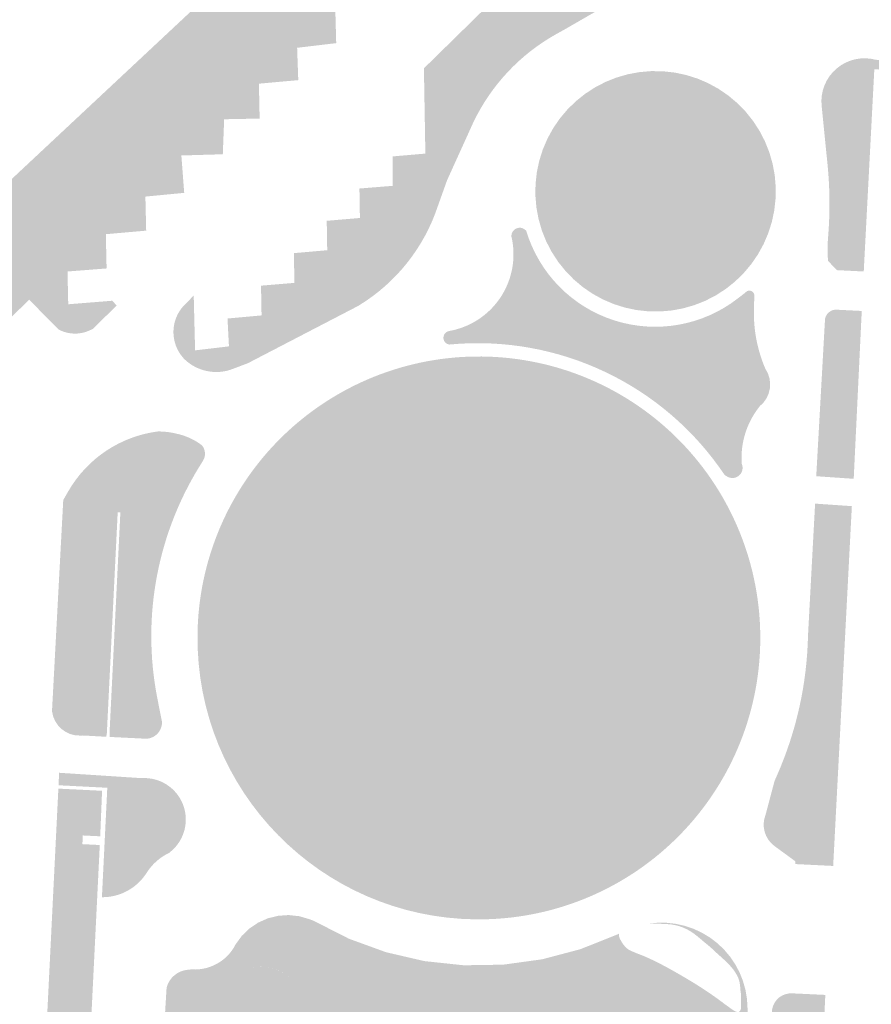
# Model space of a CAD drawing. Header units: millimetres. Extents: x 32690613 to 32694392, y 5343730 to 5344753.
# Tile 22 of 170: x 32692296 to 32692360, y 5344292 to 5344365. Entities that reach past the tile are written whole.
import ezdxf

# ---------------------------------------------------------------- set-up
doc = ezdxf.new("R2010")
doc.units = ezdxf.units.MM
doc.header["$LTSCALE"] = 0.01
for name, color, linetype, lineweight, true_color in [('Veg-Gehoelzfl_H_gr3m', 7, 'Continuous', 5, 0xb5ff6b), ('Veg-Gehoelzfl_H_kl3m', 7, 'Continuous', 5, 0xaae4ad), ('Veg-Hecke', 7, 'Continuous', 5, 0x9dd100), ('Veg-Rasen', 7, 'Continuous', 5, 0xb9f3a0), ('Veg-Stauden_Bodendecker', 7, 'Continuous', 5, 0xa8ffbe), ('Veg-Wiese', 7, 'Continuous', 5, 0xd4ffa8)]:
    doc.layers.add(name, color=color, linetype=linetype, lineweight=lineweight, true_color=true_color)

msp = doc.modelspace()

# ---------------------------------------------------------------- hatches: boundary and pattern name
at = {"layer": 'Veg-Gehoelzfl_H_gr3m', "transparency": 33554687}
h = msp.add_hatch(color=256, dxfattribs=at)
edge = h.paths.add_edge_path()
edge.add_line((32692328.053, 5344374.559), (32692334.873, 5344375.352))
edge.add_line((32692334.873, 5344375.352), (32692335.577, 5344377.744))
edge.add_line((32692335.577, 5344377.744), (32692335.392, 5344381.345))
edge.add_line((32692335.392, 5344381.345), (32692333.655, 5344382.807))
edge.add_line((32692333.655, 5344382.807), (32692331.332, 5344380.638))
edge.add_line((32692331.332, 5344380.638), (32692326.616, 5344376.019))
edge.add_line((32692326.616, 5344376.019), (32692325.892, 5344376.755))
edge.add_line((32692325.892, 5344376.755), (32692297.438, 5344348.849))
edge.add_line((32692297.438, 5344348.849), (32692264.378, 5344316.269))
edge.add_line((32692264.378, 5344316.269), (32692263.643, 5344313.461))
edge.add_arc((32692268.366, 5344313.238), 4.728, 177.29045, 248.37479)
edge.add_line((32692266.623, 5344308.843), (32692268.139, 5344308.242))
edge.add_line((32692268.139, 5344308.242), (32692268.282, 5344310.491))
edge.add_line((32692268.282, 5344310.491), (32692267.929, 5344310.638))
edge.add_arc((32692269.034, 5344313.301), 2.884, 139.96868, 247.4605, ccw=False)
edge.add_line((32692266.826, 5344315.156), (32692268.817, 5344317.116))
edge.add_line((32692268.817, 5344317.116), (32692278.354, 5344326.503))
edge.add_line((32692278.354, 5344326.503), (32692296.727, 5344344.589))
edge.add_line((32692296.727, 5344344.589), (32692298.941, 5344342.357))
edge.add_arc((32692300.154, 5344344.652), 2.596, 242.14744, 296.68727)
edge.add_line((32692301.32, 5344342.332), (32692301.485, 5344342.415))
edge.add_line((32692301.485, 5344342.415), (32692303.263, 5344344.154))
edge.add_line((32692303.263, 5344344.154), (32692302.934, 5344344.511))
edge.add_line((32692302.934, 5344344.511), (32692299.647, 5344344.247))
edge.add_line((32692299.647, 5344344.247), (32692299.593, 5344346.694))
edge.add_line((32692299.593, 5344346.694), (32692302.51, 5344346.92))
edge.add_line((32692302.51, 5344346.92), (32692302.452, 5344349.477))
edge.add_line((32692302.452, 5344349.477), (32692305.464, 5344349.742))
edge.add_line((32692305.464, 5344349.742), (32692305.404, 5344352.283))
edge.add_line((32692305.404, 5344352.283), (32692308.301, 5344352.56))
edge.add_line((32692308.301, 5344352.56), (32692308.089, 5344355.35))
edge.add_line((32692308.089, 5344355.35), (32692311.182, 5344355.441))
edge.add_line((32692311.182, 5344355.441), (32692311.282, 5344358.053))
edge.add_line((32692311.282, 5344358.053), (32692313.931, 5344358.104))
edge.add_line((32692313.931, 5344358.104), (32692313.876, 5344360.707))
edge.add_line((32692313.876, 5344360.707), (32692316.814, 5344360.972))
edge.add_line((32692316.814, 5344360.972), (32692316.728, 5344363.385))
edge.add_line((32692316.728, 5344363.385), (32692319.645, 5344363.732))
edge.add_line((32692319.645, 5344363.732), (32692319.578, 5344366.193))
edge.add_line((32692319.578, 5344366.193), (32692322.464, 5344366.538))
edge.add_line((32692322.464, 5344366.538), (32692322.471, 5344368.989))
edge.add_line((32692322.471, 5344368.989), (32692325.294, 5344369.327))
edge.add_line((32692325.294, 5344369.327), (32692325.194, 5344371.849))
edge.add_line((32692325.194, 5344371.849), (32692328.129, 5344372.149))
edge.add_line((32692328.129, 5344372.149), (32692328.053, 5344374.559))
at = {"layer": 'Veg-Gehoelzfl_H_kl3m', "transparency": 33554687}
h = msp.add_hatch(color=256, dxfattribs=at)
edge = h.paths.add_edge_path()
edge.add_line((32692309.011, 5344344.895), (32692309.114, 5344340.808))
edge.add_line((32692309.114, 5344340.808), (32692311.641, 5344341.107))
edge.add_line((32692311.641, 5344341.107), (32692311.532, 5344343.185))
edge.add_line((32692311.532, 5344343.185), (32692314.074, 5344343.417))
edge.add_line((32692314.074, 5344343.417), (32692314.033, 5344345.635))
edge.add_line((32692314.033, 5344345.635), (32692316.519, 5344345.844))
edge.add_line((32692316.519, 5344345.844), (32692316.494, 5344348.063))
edge.add_line((32692316.494, 5344348.063), (32692318.974, 5344348.281))
edge.add_line((32692318.974, 5344348.281), (32692318.938, 5344350.476))
edge.add_line((32692318.938, 5344350.476), (32692321.413, 5344350.686))
edge.add_line((32692321.413, 5344350.686), (32692321.378, 5344352.884))
edge.add_line((32692321.378, 5344352.884), (32692323.87, 5344353.086))
edge.add_line((32692323.87, 5344353.086), (32692323.846, 5344355.279))
edge.add_line((32692323.846, 5344355.279), (32692326.298, 5344355.49))
edge.add_line((32692326.298, 5344355.49), (32692326.19, 5344361.854))
edge.add_line((32692326.19, 5344361.854), (32692333.241, 5344368.767))
edge.add_line((32692333.241, 5344368.767), (32692334.804, 5344369.708))
edge.add_arc((32692337.575, 5344365.104), 5.373, 99.65671, 121.04121, ccw=False)
edge.add_arc((32692338.423, 5344358.878), 11.655, 85.10259, 98.63261, ccw=False)
edge.add_line((32692339.418, 5344370.491), (32692339.477, 5344370.486))
edge.add_line((32692339.477, 5344370.486), (32692340.226, 5344370.354))
edge.add_arc((32692339.873, 5344368.338), 2.047, 6.87904, 80.06555, ccw=False)
edge.add_arc((32692340.939, 5344368.512), 0.97, -49.91759, 4.20445, ccw=False)
edge.add_line((32692341.563, 5344367.77), (32692340.791, 5344367.12))
edge.add_line((32692340.791, 5344367.12), (32692336.784, 5344364.807))
edge.add_line((32692336.784, 5344364.807), (32692336.049, 5344364.397))
edge.add_arc((32692343.316, 5344351.393), 14.896, 119.1971, 154.5217)
edge.add_line((32692329.869, 5344357.801), (32692327.915, 5344353.495))
edge.add_line((32692327.915, 5344353.495), (32692327.222, 5344351.551))
edge.add_arc((32692314.175, 5344355.898), 13.752, 301.60314, 341.57014, ccw=False)
edge.add_line((32692321.381, 5344344.186), (32692321.267, 5344344.116))
edge.add_line((32692321.267, 5344344.116), (32692313.066, 5344339.857))
edge.add_line((32692313.066, 5344339.857), (32692311.917, 5344339.419))
edge.add_arc((32692310.694, 5344342.625), 3.432, 226.21145, 290.86948, ccw=False)
edge.add_line((32692308.319, 5344340.148), (32692308.251, 5344340.223))
edge.add_arc((32692310.403, 5344342.175), 2.906, 136.67976, 222.2193, ccw=False)
edge.add_line((32692308.289, 5344344.169), (32692309.011, 5344344.895))
at = {"layer": 'Veg-Hecke', "transparency": 33554687}
msp.add_hatch(color=256, dxfattribs=at).paths.add_polyline_path([(32692302.61, 5344309.053), (32692302.57, 5344308.171), (32692298.923, 5344308.358), (32692298.966, 5344309.29)])
at = {"layer": 'Veg-Rasen', "transparency": 33554687}
h = msp.add_hatch(color=256, dxfattribs=at)
edge = h.paths.add_edge_path()
edge.add_line((32692359.012, 5344346.693), (32692357, 5344346.795))
edge.add_line((32692357, 5344346.795), (32692356.337, 5344347.497))
edge.add_line((32692356.337, 5344347.497), (32692356.312, 5344348.677))
edge.add_line((32692356.312, 5344348.677), (32692356.378, 5344349.615))
edge.add_arc((32692326.454, 5344351.741), 30, 355.93508, 365.75277)
edge.add_line((32692356.303, 5344354.748), (32692355.904, 5344358.708))
edge.add_line((32692355.904, 5344358.708), (32692355.868, 5344359.066))
edge.add_arc((32692359.069, 5344359.386), 3.217, 74.72419, 185.70814, ccw=False)
edge.add_line((32692359.916, 5344362.489), (32692362.706, 5344362.333))
edge.add_line((32692362.706, 5344362.333), (32692362.666, 5344361.623))
edge.add_line((32692362.666, 5344361.623), (32692359.801, 5344361.783))
edge.add_line((32692359.801, 5344361.783), (32692359.012, 5344346.693))
h = msp.add_hatch(color=256, dxfattribs=at)
edge = h.paths.add_edge_path()
edge.add_arc((32692343.449, 5344352.615), 10.046, 196.73502, 307.8174, ccw=False)
edge.add_line((32692333.828, 5344349.722), (32692333.781, 5344349.771))
edge.add_arc((32692333.338, 5344349.34), 0.618, 44.23288, 122.77068)
edge.add_arc((32692333.338, 5344349.34), 0.618, 122.77067, 201.30843)
edge.add_line((32692332.762, 5344349.115), (32692332.781, 5344349.01))
edge.add_arc((32692327.065, 5344347.974), 5.809, -80.23248, 10.27118, ccw=False)
edge.add_line((32692328.05, 5344342.249), (32692327.992, 5344342.23))
edge.add_arc((32692328.15, 5344341.746), 0.509, 108.05245, 184.49)
edge.add_arc((32692328.15, 5344341.746), 0.509, 184.49, 260.92755)
edge.add_line((32692328.07, 5344341.243), (32692328.136, 5344341.249))
edge.add_arc((32692330.195, 5344319.148), 22.197, 33.83451, 95.32201, ccw=False)
edge.add_line((32692348.633, 5344331.507), (32692348.815, 5344331.395))
edge.add_arc((32692349.212, 5344332.04), 0.757, 238.43272, 383.67841)
edge.add_arc((32692356.056, 5344332.773), 6.167, 142.84127, 183.99493, ccw=False)
edge.add_line((32692351.142, 5344336.498), (32692351.248, 5344336.638))
edge.add_arc((32692349.944, 5344338.266), 2.085, 308.70355, 393.42581)
edge.add_line((32692351.684, 5344339.414), (32692351.671, 5344339.434))
edge.add_arc((32692361.376, 5344343.606), 10.563, 178.18602, 203.26449, ccw=False)
edge.add_line((32692350.818, 5344343.941), (32692350.845, 5344344.818))
edge.add_arc((32692350.476, 5344344.89), 0.376, 348.99691, 496.09702)
edge.add_line((32692350.205, 5344345.151), (32692350.168, 5344345.113))
edge.add_line((32692350.168, 5344345.113), (32692349.609, 5344344.679))
h = msp.add_hatch(color=256, dxfattribs=at)
edge = h.paths.add_edge_path()
edge.add_line((32692358.263, 5344331.225), (32692355.467, 5344331.417))
edge.add_line((32692355.467, 5344331.417), (32692356.113, 5344342.975))
edge.add_line((32692356.113, 5344342.975), (32692356.113, 5344342.992))
edge.add_arc((32692356.955, 5344343.008), 0.842, 80.14888, 181.13368, ccw=False)
edge.add_line((32692357.099, 5344343.838), (32692358.863, 5344343.749))
edge.add_line((32692358.863, 5344343.749), (32692358.263, 5344331.225))
h = msp.add_hatch(color=256, dxfattribs=at)
edge = h.paths.add_edge_path()
edge.add_arc((32692330.292, 5344319.352), 21, 272.23749, 362.23749, ccw=False)
edge.add_arc((32692330.292, 5344319.352), 21, 182.23749, 272.23749, ccw=False)
edge.add_arc((32692330.292, 5344319.352), 21, 92.23749, 182.23749, ccw=False)
edge.add_arc((32692330.292, 5344319.352), 21, 2.23749, 92.23749, ccw=False)
h = msp.add_hatch(color=256, dxfattribs=at)
edge = h.paths.add_edge_path()
edge.add_line((32692302.48, 5344311.977), (32692302.528, 5344312.228))
edge.add_line((32692302.528, 5344312.228), (32692303.338, 5344328.723))
edge.add_line((32692303.338, 5344328.723), (32692303.538, 5344328.713))
edge.add_line((32692303.538, 5344328.713), (32692302.727, 5344312.218))
edge.add_line((32692302.727, 5344312.218), (32692302.73, 5344311.964))
edge.add_line((32692302.73, 5344311.964), (32692305.172, 5344311.844))
edge.add_line((32692305.172, 5344311.844), (32692305.333, 5344311.832))
edge.add_arc((32692305.418, 5344313.055), 1.226, 266.02745, 361.34299)
edge.add_line((32692306.644, 5344313.084), (32692306.298, 5344314.838))
edge.add_arc((32692329.933, 5344319.49), 24.088, 147.16182, 191.13612, ccw=False)
edge.add_line((32692309.694, 5344332.553), (32692309.727, 5344332.611))
edge.add_arc((32692308.866, 5344333.092), 0.986, 330.83423, 400.28168)
edge.add_arc((32692306.75, 5344329.951), 4.743, 52.79411, 78.30115)
edge.add_line((32692307.712, 5344334.596), (32692307.673, 5344334.604))
edge.add_arc((32692306.36, 5344329.113), 5.645, 76.54933, 90.14733)
edge.add_line((32692306.346, 5344334.758), (32692306.333, 5344334.758))
edge.add_arc((32692307.501, 5344325.776), 9.058, 97.40653, 150.1938)
edge.add_line((32692299.641, 5344330.278), (32692299.275, 5344329.639))
edge.add_line((32692299.275, 5344329.639), (32692298.435, 5344313.886))
edge.add_arc((32692300.486, 5344314.128), 2.065, 186.73495, 272.34727)
edge.add_line((32692300.571, 5344312.065), (32692300.746, 5344312.072))
edge.add_line((32692300.746, 5344312.072), (32692302.48, 5344311.977))
h = msp.add_hatch(color=256, dxfattribs=at)
edge = h.paths.add_edge_path()
edge.add_line((32692355.382, 5344329.373), (32692354.853, 5344319.541))
edge.add_arc((32692327.551, 5344320.111), 27.308, 336.25281, 358.80491, ccw=False)
edge.add_line((32692352.547, 5344309.114), (32692352.357, 5344308.682))
edge.add_line((32692352.357, 5344308.682), (32692351.686, 5344306.157))
edge.add_arc((32692353.525, 5344305.419), 1.981, 158.12005, 233.82325)
edge.add_line((32692352.355, 5344303.82), (32692353.917, 5344302.678))
edge.add_line((32692353.917, 5344302.678), (32692353.908, 5344302.478))
edge.add_line((32692353.908, 5344302.478), (32692356.731, 5344302.339))
edge.add_line((32692356.731, 5344302.339), (32692358.124, 5344329.185))
edge.add_line((32692358.124, 5344329.185), (32692355.382, 5344329.373))
h = msp.add_hatch(color=256, dxfattribs=at)
edge = h.paths.add_edge_path()
edge.add_line((32692302.61, 5344309.053), (32692302.562, 5344308.178))
edge.add_line((32692302.562, 5344308.178), (32692302.161, 5344300.005))
edge.add_arc((32692302.195, 5344303.91), 3.905, 269.49568, 326.29957)
edge.add_line((32692305.444, 5344301.743), (32692305.5, 5344301.828))
edge.add_line((32692305.5, 5344301.828), (32692305.502, 5344301.831))
edge.add_arc((32692308.904, 5344299.675), 4.027, 115.48795, 147.63262, ccw=False)
edge.add_line((32692307.171, 5344303.31), (32692307.303, 5344303.42))
edge.add_arc((32692305.324, 5344305.8), 3.096, 309.75071, 453.83917)
edge.add_line((32692305.116, 5344308.889), (32692302.61, 5344309.053))
h = msp.add_hatch(color=256, dxfattribs=at)
h.paths.add_polyline_path([(32692316.092, 5344298.673), (32692315.305, 5344298.619), (32692314.539, 5344298.429), (32692313.818, 5344298.109), (32692313.164, 5344297.668), (32692312.597, 5344297.12), (32692312.133, 5344296.482), (32692312.127, 5344296.47), (32692312.02, 5344296.276), (32692311.901, 5344296.09), (32692311.771, 5344295.912), (32692311.629, 5344295.743), (32692311.476, 5344295.583), (32692311.313, 5344295.434), (32692311.141, 5344295.295), (32692310.96, 5344295.168), (32692310.722, 5344295.027), (32692310.474, 5344294.906), (32692310.217, 5344294.804), (32692309.952, 5344294.724), (32692309.682, 5344294.664), (32692309.408, 5344294.627), (32692309.132, 5344294.611), (32692308.856, 5344294.617), (32692308.844, 5344294.618), (32692308.565, 5344294.593), (32692308.294, 5344294.548), (32692308.033, 5344294.462), (32692307.789, 5344294.337), (32692307.566, 5344294.177), (32692307.37, 5344293.984), (32692307.206, 5344293.764), (32692307.077, 5344293.522), (32692306.987, 5344293.262), (32692306.75, 5344289.345), (32692306.657, 5344287.498), (32692309.509, 5344287.355), (32692309.616, 5344289.301), (32692326.16, 5344288.528), (32692326.183, 5344288.979), (32692344.258, 5344288.067), (32692344.236, 5344287.628), (32692349.464, 5344287.341), (32692349.442, 5344286.93), (32692350.136, 5344286.906), (32692350.343, 5344291.078), (32692350.339, 5344291.732), (32692350.298, 5344292.419), (32692350.184, 5344293.098), (32692349.997, 5344293.761), (32692349.741, 5344294.399), (32692349.418, 5344295.007), (32692349.031, 5344295.576), (32692348.586, 5344296.101), (32692348.087, 5344296.575), (32692347.54, 5344296.993), (32692346.951, 5344297.349), (32692346.328, 5344297.641), (32692345.677, 5344297.864), (32692345.005, 5344298.016), (32692344.322, 5344298.095), (32692343.634, 5344298.101), (32692342.949, 5344298.033), (32692342.964, 5344298.033), (32692342.98, 5344298.034), (32692342.997, 5344298.035), (32692343.013, 5344298.035), (32692343.031, 5344298.036), (32692343.049, 5344298.036), (32692343.068, 5344298.036), (32692343.087, 5344298.037), (32692343.104, 5344298.037), (32692343.121, 5344298.038), (32692343.139, 5344298.039), (32692343.156, 5344298.039), (32692343.174, 5344298.04), (32692343.191, 5344298.04), (32692343.208, 5344298.041), (32692343.226, 5344298.041), (32692343.245, 5344298.042), (32692343.264, 5344298.042), (32692343.283, 5344298.042), (32692343.302, 5344298.042), (32692343.321, 5344298.042), (32692343.34, 5344298.043), (32692343.359, 5344298.042), (32692343.378, 5344298.042), (32692343.397, 5344298.042), (32692343.416, 5344298.042), (32692343.435, 5344298.042), (32692343.454, 5344298.041), (32692343.473, 5344298.041), (32692343.492, 5344298.041), (32692343.511, 5344298.04), (32692343.53, 5344298.039), (32692343.549, 5344298.039), (32692343.568, 5344298.038), (32692343.587, 5344298.037), (32692343.606, 5344298.036), (32692343.625, 5344298.035), (32692343.644, 5344298.034), (32692343.663, 5344298.033), (32692343.682, 5344298.032), (32692343.698, 5344298.031), (32692343.715, 5344298.03), (32692343.731, 5344298.029), (32692343.748, 5344298.028), (32692343.764, 5344298.026), (32692343.781, 5344298.025), (32692343.797, 5344298.024), (32692343.813, 5344298.022), (32692343.878, 5344298.02), (32692343.945, 5344298.017), (32692344.014, 5344298.014), (32692344.084, 5344298.011), (32692344.156, 5344298.007), (32692344.231, 5344298.004), (32692344.307, 5344298), (32692344.385, 5344297.996), (32692344.681, 5344297.968), (32692344.972, 5344297.916), (32692345.256, 5344297.84), (32692345.534, 5344297.74), (32692345.806, 5344297.615), (32692346.071, 5344297.467), (32692346.33, 5344297.295), (32692346.584, 5344297.099), (32692346.65, 5344297.043), (32692346.717, 5344296.987), (32692346.784, 5344296.931), (32692346.852, 5344296.874), (32692346.919, 5344296.817), (32692346.986, 5344296.76), (32692347.054, 5344296.702), (32692347.121, 5344296.644), (32692347.127, 5344296.64), (32692347.132, 5344296.636), (32692347.138, 5344296.631), (32692347.143, 5344296.627), (32692347.149, 5344296.623), (32692347.155, 5344296.618), (32692347.16, 5344296.614), (32692347.166, 5344296.61), (32692347.183, 5344296.596), (32692347.2, 5344296.582), (32692347.218, 5344296.569), (32692347.235, 5344296.555), (32692347.252, 5344296.541), (32692347.27, 5344296.527), (32692347.287, 5344296.513), (32692347.304, 5344296.498), (32692347.322, 5344296.484), (32692347.339, 5344296.47), (32692347.356, 5344296.456), (32692347.374, 5344296.441), (32692347.391, 5344296.427), (32692347.408, 5344296.412), (32692347.426, 5344296.398), (32692347.443, 5344296.383), (32692347.46, 5344296.368), (32692347.477, 5344296.353), (32692347.495, 5344296.339), (32692347.512, 5344296.324), (32692347.529, 5344296.309), (32692347.546, 5344296.294), (32692347.563, 5344296.279), (32692347.581, 5344296.263), (32692347.598, 5344296.248), (32692347.615, 5344296.233), (32692347.632, 5344296.218), (32692347.649, 5344296.203), (32692347.666, 5344296.187), (32692347.683, 5344296.172), (32692347.699, 5344296.157), (32692347.716, 5344296.142), (32692347.733, 5344296.127), (32692347.749, 5344296.112), (32692347.766, 5344296.097), (32692347.782, 5344296.081), (32692347.799, 5344296.066), (32692347.815, 5344296.051), (32692347.831, 5344296.036), (32692347.847, 5344296.021), (32692347.864, 5344296.006), (32692347.88, 5344295.991), (32692347.896, 5344295.976), (32692347.912, 5344295.961), (32692347.927, 5344295.946), (32692347.943, 5344295.931), (32692347.959, 5344295.916), (32692347.975, 5344295.901), (32692347.98, 5344295.895), (32692347.986, 5344295.89), (32692347.992, 5344295.884), (32692347.998, 5344295.879), (32692348.003, 5344295.873), (32692348.009, 5344295.868), (32692348.015, 5344295.862), (32692348.021, 5344295.857), (32692348.097, 5344295.788), (32692348.173, 5344295.72), (32692348.25, 5344295.651), (32692348.326, 5344295.581), (32692348.403, 5344295.512), (32692348.48, 5344295.442), (32692348.557, 5344295.371), (32692348.634, 5344295.301), (32692348.881, 5344295.062), (32692349.099, 5344294.827), (32692349.286, 5344294.597), (32692349.443, 5344294.371), (32692349.57, 5344294.15), (32692349.667, 5344293.933), (32692349.734, 5344293.72), (32692349.77, 5344293.512), (32692349.777, 5344293.451), (32692349.783, 5344293.39), (32692349.789, 5344293.33), (32692349.794, 5344293.269), (32692349.8, 5344293.209), (32692349.805, 5344293.149), (32692349.81, 5344293.089), (32692349.815, 5344293.029), (32692349.815, 5344293.024), (32692349.816, 5344293.019), (32692349.817, 5344293.013), (32692349.818, 5344293.008), (32692349.819, 5344293.003), (32692349.82, 5344292.998), (32692349.821, 5344292.993), (32692349.822, 5344292.988), (32692349.824, 5344292.975), (32692349.826, 5344292.962), (32692349.828, 5344292.949), (32692349.829, 5344292.936), (32692349.831, 5344292.923), (32692349.833, 5344292.91), (32692349.835, 5344292.897), (32692349.836, 5344292.884), (32692349.838, 5344292.871), (32692349.839, 5344292.858), (32692349.841, 5344292.845), (32692349.842, 5344292.832), (32692349.844, 5344292.82), (32692349.845, 5344292.807), (32692349.846, 5344292.794), (32692349.847, 5344292.781), (32692349.848, 5344292.768), (32692349.849, 5344292.755), (32692349.85, 5344292.742), (32692349.851, 5344292.73), (32692349.852, 5344292.717), (32692349.852, 5344292.704), (32692349.853, 5344292.691), (32692349.854, 5344292.678), (32692349.854, 5344292.666), (32692349.855, 5344292.653), (32692349.855, 5344292.64), (32692349.856, 5344292.628), (32692349.856, 5344292.615), (32692349.856, 5344292.603), (32692349.857, 5344292.591), (32692349.857, 5344292.579), (32692349.857, 5344292.566), (32692349.857, 5344292.554), (32692349.857, 5344292.542), (32692349.857, 5344292.531), (32692349.857, 5344292.519), (32692349.857, 5344292.507), (32692349.857, 5344292.496), (32692349.857, 5344292.484), (32692349.857, 5344292.473), (32692349.857, 5344292.461), (32692349.857, 5344292.45), (32692349.856, 5344292.439), (32692349.856, 5344292.428), (32692349.856, 5344292.417), (32692349.855, 5344292.406), (32692349.855, 5344292.395), (32692349.855, 5344292.391), (32692349.854, 5344292.387), (32692349.854, 5344292.384), (32692349.854, 5344292.38), (32692349.854, 5344292.376), (32692349.854, 5344292.373), (32692349.853, 5344292.369), (32692349.853, 5344292.365), (32692349.855, 5344292.308), (32692349.857, 5344292.251), (32692349.859, 5344292.195), (32692349.86, 5344292.138), (32692349.861, 5344292.082), (32692349.862, 5344292.025), (32692349.863, 5344291.969), (32692349.864, 5344291.913), (32692349.855, 5344291.739), (32692349.825, 5344291.604), (32692349.773, 5344291.509), (32692349.7, 5344291.454), (32692349.606, 5344291.438), (32692349.491, 5344291.461), (32692349.354, 5344291.524), (32692349.196, 5344291.627), (32692349.144, 5344291.664), (32692349.092, 5344291.702), (32692349.04, 5344291.739), (32692348.989, 5344291.777), (32692348.937, 5344291.815), (32692348.885, 5344291.853), (32692348.833, 5344291.89), (32692348.782, 5344291.928), (32692348.776, 5344291.932), (32692348.77, 5344291.936), (32692348.765, 5344291.939), (32692348.759, 5344291.943), (32692348.753, 5344291.947), (32692348.748, 5344291.951), (32692348.742, 5344291.955), (32692348.736, 5344291.959), (32692348.727, 5344291.966), (32692348.717, 5344291.973), (32692348.707, 5344291.98), (32692348.697, 5344291.987), (32692348.687, 5344291.994), (32692348.676, 5344292.001), (32692348.666, 5344292.008), (32692348.656, 5344292.016), (32692348.646, 5344292.023), (32692348.636, 5344292.031), (32692348.625, 5344292.039), (32692348.615, 5344292.046), (32692348.604, 5344292.054), (32692348.594, 5344292.062), (32692348.583, 5344292.07), (32692348.573, 5344292.078), (32692348.488, 5344292.143), (32692348.402, 5344292.208), (32692348.383, 5344292.221), (32692348.364, 5344292.236), (32692348.345, 5344292.25), (32692348.326, 5344292.264), (32692348.307, 5344292.278), (32692348.288, 5344292.292), (32692348.269, 5344292.306), (32692348.25, 5344292.321), (32692348.231, 5344292.335), (32692348.226, 5344292.339), (32692348.136, 5344292.404), (32692348.045, 5344292.47), (32692347.953, 5344292.536), (32692347.86, 5344292.602), (32692347.766, 5344292.668), (32692347.67, 5344292.734), (32692347.574, 5344292.801), (32692347.476, 5344292.867), (32692347.378, 5344292.934), (32692347.278, 5344293.001), (32692347.177, 5344293.068), (32692347.074, 5344293.135), (32692346.971, 5344293.203), (32692346.867, 5344293.27), (32692346.761, 5344293.338), (32692346.654, 5344293.406), (32692346.546, 5344293.474), (32692346.437, 5344293.542), (32692346.327, 5344293.611), (32692346.216, 5344293.679), (32692346.103, 5344293.748), (32692345.99, 5344293.817), (32692345.875, 5344293.885), (32692345.759, 5344293.955), (32692345.724, 5344293.975), (32692345.622, 5344294.035), (32692345.519, 5344294.094), (32692345.417, 5344294.154), (32692345.314, 5344294.213), (32692345.21, 5344294.273), (32692345.107, 5344294.333), (32692345.003, 5344294.392), (32692344.9, 5344294.452), (32692344.813, 5344294.501), (32692344.699, 5344294.565), (32692344.587, 5344294.627), (32692344.476, 5344294.688), (32692344.367, 5344294.747), (32692344.353, 5344294.755), (32692344.34, 5344294.762), (32692344.326, 5344294.769), (32692344.313, 5344294.777), (32692344.299, 5344294.784), (32692344.286, 5344294.791), (32692344.272, 5344294.798), (32692344.259, 5344294.806), (32692344.153, 5344294.862), (32692344.049, 5344294.918), (32692343.946, 5344294.972), (32692343.844, 5344295.024), (32692343.745, 5344295.076), (32692343.647, 5344295.126), (32692343.55, 5344295.174), (32692343.455, 5344295.221), (32692343.362, 5344295.267), (32692343.27, 5344295.311), (32692343.18, 5344295.354), (32692343.091, 5344295.396), (32692343.004, 5344295.436), (32692342.918, 5344295.475), (32692342.834, 5344295.513), (32692342.752, 5344295.549), (32692342.671, 5344295.584), (32692342.592, 5344295.617), (32692342.514, 5344295.649), (32692342.438, 5344295.68), (32692342.364, 5344295.709), (32692342.291, 5344295.737), (32692342.22, 5344295.763), (32692342.211, 5344295.767), (32692342.202, 5344295.77), (32692342.193, 5344295.773), (32692342.185, 5344295.777), (32692342.176, 5344295.78), (32692342.167, 5344295.783), (32692342.159, 5344295.786), (32692342.15, 5344295.79), (32692342.141, 5344295.793), (32692342.133, 5344295.796), (32692342.124, 5344295.8), (32692342.116, 5344295.803), (32692342.107, 5344295.807), (32692342.099, 5344295.81), (32692342.09, 5344295.813), (32692342.082, 5344295.817), (32692342.073, 5344295.82), (32692342.065, 5344295.824), (32692342.057, 5344295.827), (32692342.048, 5344295.831), (32692342.04, 5344295.834), (32692342.032, 5344295.838), (32692342.024, 5344295.841), (32692342.015, 5344295.845), (32692342.007, 5344295.848), (32692341.999, 5344295.852), (32692341.991, 5344295.855), (32692341.983, 5344295.859), (32692341.975, 5344295.863), (32692341.966, 5344295.866), (32692341.958, 5344295.87), (32692341.95, 5344295.873), (32692341.95, 5344295.874), (32692341.95, 5344295.874), (32692341.949, 5344295.874), (32692341.949, 5344295.874), (32692341.948, 5344295.874), (32692341.948, 5344295.874), (32692341.948, 5344295.875), (32692341.947, 5344295.875), (32692341.913, 5344295.889), (32692341.879, 5344295.903), (32692341.844, 5344295.916), (32692341.81, 5344295.93), (32692341.777, 5344295.944), (32692341.743, 5344295.958), (32692341.709, 5344295.971), (32692341.676, 5344295.985), (32692341.563, 5344296.038), (32692341.455, 5344296.103), (32692341.351, 5344296.181), (32692341.252, 5344296.271), (32692341.156, 5344296.374), (32692341.065, 5344296.489), (32692340.979, 5344296.616), (32692340.896, 5344296.756), (32692340.896, 5344296.756), (32692340.895, 5344296.757), (32692340.895, 5344296.757), (32692340.895, 5344296.758), (32692340.895, 5344296.758), (32692340.894, 5344296.759), (32692340.894, 5344296.759), (32692340.894, 5344296.76), (32692340.89, 5344296.766), (32692340.887, 5344296.772), (32692340.884, 5344296.778), (32692340.88, 5344296.784), (32692340.877, 5344296.79), (32692340.874, 5344296.796), (32692340.87, 5344296.802), (32692340.867, 5344296.808), (32692340.864, 5344296.814), (32692340.861, 5344296.82), (32692340.857, 5344296.826), (32692340.854, 5344296.832), (32692340.851, 5344296.839), (32692340.848, 5344296.845), (32692340.845, 5344296.851), (32692340.842, 5344296.857), (32692340.839, 5344296.863), (32692340.836, 5344296.87), (32692340.833, 5344296.876), (32692340.83, 5344296.882), (32692340.827, 5344296.888), (32692340.824, 5344296.895), (32692340.821, 5344296.901), (32692340.818, 5344296.907), (32692340.818, 5344296.908), (32692340.817, 5344296.909), (32692340.817, 5344296.91), (32692340.816, 5344296.911), (32692340.816, 5344296.912), (32692340.815, 5344296.913), (32692340.815, 5344296.914), (32692340.815, 5344296.915), (32692340.812, 5344296.919), (32692340.81, 5344296.923), (32692340.808, 5344296.928), (32692340.806, 5344296.932), (32692340.804, 5344296.937), (32692340.802, 5344296.941), (32692340.8, 5344296.946), (32692340.798, 5344296.95), (32692340.762, 5344297.044), (32692340.762, 5344297.047), (32692340.761, 5344297.049), (32692340.76, 5344297.051), (32692340.76, 5344297.054), (32692340.759, 5344297.056), (32692340.759, 5344297.058), (32692340.758, 5344297.061), (32692340.758, 5344297.063), (32692340.756, 5344297.069), (32692340.754, 5344297.075), (32692340.753, 5344297.081), (32692340.751, 5344297.087), (32692340.75, 5344297.093), (32692340.749, 5344297.099), (32692340.748, 5344297.105), (32692340.747, 5344297.111), (32692340.746, 5344297.117), (32692340.745, 5344297.124), (32692340.744, 5344297.13), (32692340.743, 5344297.136), (32692340.742, 5344297.142), (32692340.741, 5344297.148), (32692340.741, 5344297.154), (32692340.74, 5344297.16), (32692340.74, 5344297.161), (32692340.74, 5344297.162), (32692340.74, 5344297.163), (32692340.74, 5344297.164), (32692340.74, 5344297.164), (32692340.74, 5344297.165), (32692340.74, 5344297.166), (32692340.74, 5344297.167), (32692340.738, 5344297.182), (32692340.737, 5344297.196), (32692340.736, 5344297.211), (32692340.736, 5344297.225), (32692340.736, 5344297.239), (32692340.736, 5344297.253), (32692340.736, 5344297.267), (32692340.736, 5344297.281), (32692340.599, 5344297.216), (32692337.864, 5344296.125), (32692335.017, 5344295.373), (32692332.1, 5344294.971), (32692329.156, 5344294.926), (32692326.228, 5344295.237), (32692323.36, 5344295.901), (32692320.593, 5344296.908), (32692317.968, 5344298.242), (32692317.634, 5344298.371), (32692316.876, 5344298.589)])
h.paths.add_polyline_path([(32692315.782, 5344298.465), (32692316.234, 5344298.457), (32692316.673, 5344298.366), (32692317.101, 5344298.193), (32692317.485, 5344297.958), (32692317.796, 5344297.684), (32692318.033, 5344297.371), (32692318.197, 5344297.019), (32692318.286, 5344296.628), (32692318.302, 5344296.198), (32692318.244, 5344295.729), (32692318.112, 5344295.222), (32692317.934, 5344294.742), (32692317.735, 5344294.36), (32692317.515, 5344294.074), (32692317.276, 5344293.885), (32692317.016, 5344293.792), (32692316.736, 5344293.796), (32692316.435, 5344293.896), (32692316.115, 5344294.093), (32692315.782, 5344294.318), (32692315.444, 5344294.502), (32692315.102, 5344294.646), (32692314.756, 5344294.75), (32692314.405, 5344294.813), (32692314.049, 5344294.836), (32692313.689, 5344294.818), (32692313.325, 5344294.76), (32692312.976, 5344294.694), (32692312.665, 5344294.655), (32692312.39, 5344294.64), (32692312.152, 5344294.652), (32692311.95, 5344294.689), (32692311.786, 5344294.752), (32692311.658, 5344294.841), (32692311.567, 5344294.955), (32692311.531, 5344295.102), (32692311.569, 5344295.29), (32692311.681, 5344295.517), (32692311.866, 5344295.785), (32692312.126, 5344296.093), (32692312.459, 5344296.441), (32692312.865, 5344296.83), (32692313.346, 5344297.259), (32692313.857, 5344297.666), (32692314.356, 5344297.99), (32692314.844, 5344298.232), (32692315.319, 5344298.39)])
h = msp.add_hatch(color=256, dxfattribs=at)
edge = h.paths.add_edge_path()
edge.add_line((32692353.55, 5344292.838), (32692353.404, 5344292.819))
edge.add_arc((32692353.588, 5344291.397), 1.434, 97.33936, 179.0474)
edge.add_line((32692352.154, 5344291.421), (32692351.836, 5344286.786))
edge.add_line((32692351.836, 5344286.786), (32692350.689, 5344265.385))
edge.add_line((32692350.689, 5344265.385), (32692352.588, 5344261.594))
edge.add_line((32692352.588, 5344261.594), (32692352.063, 5344250.945))
edge.add_line((32692352.063, 5344250.945), (32692354.085, 5344250.861))
edge.add_line((32692354.085, 5344250.861), (32692356.146, 5344292.715))
edge.add_line((32692356.146, 5344292.715), (32692353.55, 5344292.838))
at = {"layer": 'Veg-Stauden_Bodendecker', "transparency": 33554687}
for points in [[(32692352.443, 5344353.009), (32692352.433, 5344352.128), (32692352.336, 5344351.253), (32692352.154, 5344350.392), (32692351.888, 5344349.552), (32692351.541, 5344348.743), (32692351.117, 5344347.971), (32692350.619, 5344347.245), (32692350.052, 5344346.571), (32692349.422, 5344345.956), (32692348.734, 5344345.405), (32692347.996, 5344344.925), (32692347.215, 5344344.519), (32692346.397, 5344344.192), (32692345.551, 5344343.947), (32692344.686, 5344343.785), (32692343.808, 5344343.709), (32692342.928, 5344343.72), (32692342.052, 5344343.817), (32692341.191, 5344343.999), (32692340.351, 5344344.265), (32692339.542, 5344344.612), (32692338.77, 5344345.036), (32692338.044, 5344345.534), (32692337.37, 5344346.101), (32692336.755, 5344346.731), (32692336.204, 5344347.419), (32692335.724, 5344348.157), (32692335.318, 5344348.938), (32692334.991, 5344349.756), (32692334.746, 5344350.602), (32692334.584, 5344351.467), (32692334.509, 5344352.345), (32692334.519, 5344353.225), (32692334.616, 5344354.101), (32692334.798, 5344354.962), (32692335.064, 5344355.802), (32692335.411, 5344356.611), (32692335.835, 5344357.383), (32692336.333, 5344358.109), (32692336.9, 5344358.783), (32692337.53, 5344359.398), (32692338.218, 5344359.948), (32692338.956, 5344360.429), (32692339.738, 5344360.835), (32692340.555, 5344361.162), (32692341.401, 5344361.407), (32692342.267, 5344361.569), (32692343.144, 5344361.644), (32692344.024, 5344361.634), (32692344.9, 5344361.537), (32692345.761, 5344361.355), (32692346.601, 5344361.089), (32692347.41, 5344360.742), (32692348.182, 5344360.318), (32692348.908, 5344359.819), (32692349.582, 5344359.253), (32692350.197, 5344358.622), (32692350.748, 5344357.935), (32692351.228, 5344357.197), (32692351.634, 5344356.415), (32692351.961, 5344355.598), (32692352.206, 5344354.752), (32692352.368, 5344353.886)], [(32692302.172, 5344307.947), (32692302.033, 5344304.549), (32692300.735, 5344304.613), (32692300.703, 5344303.964), (32692302.001, 5344303.9), (32692301.298, 5344289.612), (32692301.183, 5344287.366), (32692297.894, 5344287.528), (32692298.911, 5344308.108)], [(32692311.567, 5344294.955), (32692311.559, 5344294.971), (32692311.551, 5344294.988), (32692311.545, 5344295.005), (32692311.54, 5344295.023), (32692311.536, 5344295.042), (32692311.533, 5344295.062), (32692311.532, 5344295.082), (32692311.531, 5344295.102), (32692311.532, 5344295.123), (32692311.534, 5344295.145), (32692311.537, 5344295.168), (32692311.541, 5344295.191), (32692311.546, 5344295.215), (32692311.553, 5344295.239), (32692311.56, 5344295.264), (32692311.569, 5344295.29), (32692311.579, 5344295.316), (32692311.59, 5344295.343), (32692311.603, 5344295.37), (32692311.616, 5344295.398), (32692311.63, 5344295.427), (32692311.646, 5344295.456), (32692311.663, 5344295.487), (32692311.681, 5344295.517), (32692311.7, 5344295.548), (32692311.72, 5344295.58), (32692311.742, 5344295.613), (32692311.764, 5344295.646), (32692311.788, 5344295.68), (32692311.813, 5344295.714), (32692311.839, 5344295.749), (32692311.866, 5344295.785), (32692311.895, 5344295.821), (32692311.924, 5344295.858), (32692311.955, 5344295.896), (32692311.987, 5344295.934), (32692312.02, 5344295.973), (32692312.054, 5344296.012), (32692312.089, 5344296.052), (32692312.126, 5344296.093), (32692312.163, 5344296.134), (32692312.202, 5344296.176), (32692312.242, 5344296.219), (32692312.283, 5344296.262), (32692312.325, 5344296.306), (32692312.368, 5344296.351), (32692312.413, 5344296.396), (32692312.459, 5344296.441), (32692312.505, 5344296.488), (32692312.553, 5344296.535), (32692312.602, 5344296.582), (32692312.653, 5344296.631), (32692312.704, 5344296.679), (32692312.757, 5344296.729), (32692312.81, 5344296.779), (32692312.865, 5344296.83), (32692312.921, 5344296.881), (32692312.978, 5344296.933), (32692313.037, 5344296.986), (32692313.096, 5344297.039), (32692313.157, 5344297.093), (32692313.219, 5344297.148), (32692313.282, 5344297.203), (32692313.346, 5344297.259), (32692313.41, 5344297.314), (32692313.475, 5344297.368), (32692313.539, 5344297.421), (32692313.603, 5344297.473), (32692313.667, 5344297.523), (32692313.73, 5344297.572), (32692313.794, 5344297.62), (32692313.857, 5344297.666), (32692313.92, 5344297.711), (32692313.983, 5344297.755), (32692314.046, 5344297.797), (32692314.108, 5344297.838), (32692314.17, 5344297.878), (32692314.232, 5344297.917), (32692314.294, 5344297.954), (32692314.356, 5344297.99), (32692314.418, 5344298.025), (32692314.479, 5344298.058), (32692314.54, 5344298.09), (32692314.601, 5344298.121), (32692314.662, 5344298.151), (32692314.723, 5344298.179), (32692314.783, 5344298.206), (32692314.844, 5344298.232), (32692314.904, 5344298.256), (32692314.964, 5344298.279), (32692315.023, 5344298.301), (32692315.083, 5344298.321), (32692315.142, 5344298.34), (32692315.201, 5344298.358), (32692315.26, 5344298.375), (32692315.319, 5344298.39), (32692315.377, 5344298.404), (32692315.436, 5344298.416), (32692315.494, 5344298.428), (32692315.552, 5344298.438), (32692315.61, 5344298.447), (32692315.668, 5344298.454), (32692315.725, 5344298.46), (32692315.782, 5344298.465), (32692315.839, 5344298.469), (32692315.896, 5344298.471), (32692315.953, 5344298.472), (32692316.01, 5344298.471), (32692316.066, 5344298.47), (32692316.122, 5344298.467), (32692316.178, 5344298.463), (32692316.234, 5344298.457), (32692316.289, 5344298.45), (32692316.345, 5344298.442), (32692316.4, 5344298.433), (32692316.455, 5344298.422), (32692316.51, 5344298.41), (32692316.565, 5344298.397), (32692316.619, 5344298.382), (32692316.673, 5344298.366), (32692316.727, 5344298.349), (32692316.781, 5344298.331), (32692316.835, 5344298.311), (32692316.889, 5344298.29), (32692316.942, 5344298.267), (32692316.995, 5344298.244), (32692317.048, 5344298.219), (32692317.101, 5344298.193), (32692317.153, 5344298.165), (32692317.204, 5344298.137), (32692317.254, 5344298.109), (32692317.302, 5344298.08), (32692317.35, 5344298.05), (32692317.396, 5344298.02), (32692317.441, 5344297.989), (32692317.485, 5344297.958), (32692317.528, 5344297.926), (32692317.57, 5344297.893), (32692317.611, 5344297.86), (32692317.65, 5344297.826), (32692317.688, 5344297.791), (32692317.725, 5344297.756), (32692317.761, 5344297.72), (32692317.796, 5344297.684), (32692317.83, 5344297.647), (32692317.862, 5344297.609), (32692317.894, 5344297.571), (32692317.924, 5344297.532), (32692317.953, 5344297.493), (32692317.981, 5344297.453), (32692318.008, 5344297.412), (32692318.033, 5344297.371), (32692318.058, 5344297.329), (32692318.081, 5344297.287), (32692318.103, 5344297.244), (32692318.124, 5344297.2), (32692318.144, 5344297.156), (32692318.163, 5344297.111), (32692318.18, 5344297.065), (32692318.197, 5344297.019), (32692318.212, 5344296.972), (32692318.226, 5344296.925), (32692318.239, 5344296.877), (32692318.251, 5344296.829), (32692318.261, 5344296.779), (32692318.271, 5344296.73), (32692318.279, 5344296.679), (32692318.286, 5344296.628), (32692318.292, 5344296.577), (32692318.297, 5344296.524), (32692318.301, 5344296.472), (32692318.303, 5344296.418), (32692318.305, 5344296.364), (32692318.305, 5344296.309), (32692318.304, 5344296.254), (32692318.302, 5344296.198), (32692318.299, 5344296.142), (32692318.295, 5344296.085), (32692318.289, 5344296.027), (32692318.282, 5344295.969), (32692318.274, 5344295.91), (32692318.266, 5344295.85), (32692318.255, 5344295.79), (32692318.244, 5344295.729), (32692318.232, 5344295.668), (32692318.218, 5344295.606), (32692318.203, 5344295.544), (32692318.187, 5344295.48), (32692318.17, 5344295.417), (32692318.152, 5344295.352), (32692318.133, 5344295.287), (32692318.112, 5344295.222), (32692318.091, 5344295.156), (32692318.07, 5344295.093), (32692318.048, 5344295.031), (32692318.025, 5344294.97), (32692318.003, 5344294.911), (32692317.98, 5344294.853), (32692317.957, 5344294.797), (32692317.934, 5344294.742), (32692317.91, 5344294.689), (32692317.886, 5344294.638), (32692317.861, 5344294.588), (32692317.837, 5344294.539), (32692317.812, 5344294.492), (32692317.786, 5344294.447), (32692317.761, 5344294.403), (32692317.735, 5344294.36), (32692317.708, 5344294.319), (32692317.682, 5344294.279), (32692317.655, 5344294.241), (32692317.627, 5344294.205), (32692317.6, 5344294.17), (32692317.572, 5344294.136), (32692317.544, 5344294.104), (32692317.515, 5344294.074), (32692317.486, 5344294.045), (32692317.457, 5344294.018), (32692317.428, 5344293.992), (32692317.398, 5344293.967), (32692317.368, 5344293.944), (32692317.337, 5344293.923), (32692317.307, 5344293.903), (32692317.276, 5344293.885), (32692317.244, 5344293.868), (32692317.213, 5344293.852), (32692317.181, 5344293.838), (32692317.148, 5344293.826), (32692317.116, 5344293.815), (32692317.083, 5344293.806), (32692317.049, 5344293.798), (32692317.016, 5344293.792), (32692316.982, 5344293.787), (32692316.948, 5344293.784), (32692316.913, 5344293.782), (32692316.878, 5344293.782), (32692316.843, 5344293.783), (32692316.808, 5344293.786), (32692316.772, 5344293.79), (32692316.736, 5344293.796), (32692316.699, 5344293.803), (32692316.663, 5344293.812), (32692316.626, 5344293.822), (32692316.588, 5344293.834), (32692316.55, 5344293.847), (32692316.512, 5344293.862), (32692316.474, 5344293.878), (32692316.435, 5344293.896), (32692316.397, 5344293.915), (32692316.357, 5344293.936), (32692316.318, 5344293.958), (32692316.278, 5344293.982), (32692316.237, 5344294.008), (32692316.197, 5344294.034), (32692316.156, 5344294.063), (32692316.115, 5344294.093), (32692316.074, 5344294.123), (32692316.032, 5344294.153), (32692315.991, 5344294.182), (32692315.949, 5344294.21), (32692315.907, 5344294.238), (32692315.866, 5344294.265), (32692315.824, 5344294.292), (32692315.782, 5344294.318), (32692315.74, 5344294.343), (32692315.698, 5344294.368), (32692315.656, 5344294.392), (32692315.614, 5344294.415), (32692315.572, 5344294.438), (32692315.529, 5344294.46), (32692315.487, 5344294.481), (32692315.444, 5344294.502), (32692315.402, 5344294.522), (32692315.359, 5344294.542), (32692315.317, 5344294.561), (32692315.274, 5344294.579), (32692315.231, 5344294.597), (32692315.188, 5344294.614), (32692315.145, 5344294.63), (32692315.102, 5344294.646), (32692315.059, 5344294.661), (32692315.016, 5344294.676), (32692314.973, 5344294.69), (32692314.93, 5344294.703), (32692314.886, 5344294.716), (32692314.843, 5344294.728), (32692314.799, 5344294.739), (32692314.756, 5344294.75), (32692314.712, 5344294.76), (32692314.669, 5344294.769), (32692314.625, 5344294.778), (32692314.581, 5344294.787), (32692314.537, 5344294.794), (32692314.493, 5344294.801), (32692314.449, 5344294.807), (32692314.405, 5344294.813), (32692314.361, 5344294.818), (32692314.316, 5344294.823), (32692314.272, 5344294.826), (32692314.228, 5344294.829), (32692314.183, 5344294.832), (32692314.139, 5344294.834), (32692314.094, 5344294.835), (32692314.049, 5344294.836), (32692314.005, 5344294.836), (32692313.96, 5344294.835), (32692313.915, 5344294.834), (32692313.87, 5344294.832), (32692313.825, 5344294.829), (32692313.78, 5344294.826), (32692313.735, 5344294.823), (32692313.689, 5344294.818), (32692313.644, 5344294.813), (32692313.599, 5344294.807), (32692313.553, 5344294.801), (32692313.508, 5344294.794), (32692313.462, 5344294.787), (32692313.416, 5344294.778), (32692313.371, 5344294.769), (32692313.325, 5344294.76), (32692313.279, 5344294.75), (32692313.234, 5344294.741), (32692313.19, 5344294.732), (32692313.146, 5344294.724), (32692313.103, 5344294.716), (32692313.06, 5344294.708), (32692313.018, 5344294.701), (32692312.976, 5344294.694), (32692312.935, 5344294.688), (32692312.895, 5344294.682), (32692312.855, 5344294.677), (32692312.816, 5344294.671), (32692312.777, 5344294.667), (32692312.739, 5344294.662), (32692312.702, 5344294.658), (32692312.665, 5344294.655), (32692312.628, 5344294.651), (32692312.593, 5344294.649), (32692312.557, 5344294.646), (32692312.523, 5344294.644), (32692312.489, 5344294.643), (32692312.455, 5344294.642), (32692312.422, 5344294.641), (32692312.39, 5344294.64), (32692312.358, 5344294.64), (32692312.327, 5344294.641), (32692312.296, 5344294.642), (32692312.266, 5344294.643), (32692312.237, 5344294.645), (32692312.208, 5344294.647), (32692312.18, 5344294.649), (32692312.152, 5344294.652), (32692312.125, 5344294.655), (32692312.098, 5344294.659), (32692312.072, 5344294.663), (32692312.046, 5344294.667), (32692312.022, 5344294.672), (32692311.997, 5344294.677), (32692311.974, 5344294.683), (32692311.95, 5344294.689), (32692311.928, 5344294.696), (32692311.906, 5344294.703), (32692311.884, 5344294.71), (32692311.864, 5344294.717), (32692311.843, 5344294.725), (32692311.824, 5344294.734), (32692311.804, 5344294.743), (32692311.786, 5344294.752), (32692311.768, 5344294.762), (32692311.75, 5344294.772), (32692311.734, 5344294.782), (32692311.717, 5344294.793), (32692311.702, 5344294.804), (32692311.687, 5344294.816), (32692311.672, 5344294.828), (32692311.658, 5344294.841), (32692311.645, 5344294.854), (32692311.632, 5344294.867), (32692311.62, 5344294.88), (32692311.608, 5344294.895), (32692311.597, 5344294.909), (32692311.586, 5344294.924), (32692311.576, 5344294.939)]]:
    msp.add_hatch(color=256, dxfattribs=at).paths.add_polyline_path(points)
at = {"layer": 'Veg-Wiese', "transparency": 33554687}
for points in [[(32692215.503, 5344167.85), (32692212.777, 5344206.929), (32692218.139, 5344222.081), (32692218.442, 5344222.937), (32692216.212, 5344226.411), (32692236.225, 5344286.452), (32692263.643, 5344313.461), (32692264.378, 5344316.269), (32692299.93, 5344351.007), (32692325.892, 5344376.755), (32692330.573, 5344381.36), (32692335.266, 5344385.768), (32692376.112, 5344416.427), (32692376.733, 5344415.496), (32692377.252, 5344415.458), (32692379.371, 5344417.054), (32692392.423, 5344436.946), (32692390.243, 5344436.295), (32692387.689, 5344435.198), (32692377.149, 5344419.136), (32692375.47, 5344417.822), (32692334.303, 5344386.921), (32692329.534, 5344382.442), (32692296.387, 5344349.918), (32692263.331, 5344317.344), (32692262.349, 5344316.398), (32692233.607, 5344288.084), (32692212.912, 5344225.998), (32692215.124, 5344222.553), (32692209.741, 5344207.342), (32692209.133, 5344207.318), (32692212.282, 5344167.984)], [(32692209.133, 5344207.318), (32692209.741, 5344207.342), (32692215.124, 5344222.553), (32692212.912, 5344225.998), (32692233.607, 5344288.084), (32692262.349, 5344316.398), (32692263.274, 5344317.289), (32692264.45, 5344318.446), (32692296.387, 5344349.918), (32692329.534, 5344382.442), (32692334.303, 5344386.921), (32692375.47, 5344417.822), (32692377.149, 5344419.136), (32692387.689, 5344435.198), (32692390.243, 5344436.295), (32692389.703, 5344436.115), (32692389.168, 5344435.924), (32692388.637, 5344435.721), (32692388.111, 5344435.506), (32692387.59, 5344435.279), (32692387.074, 5344435.041), (32692386.564, 5344434.791), (32692386.059, 5344434.53), (32692383.94, 5344433.404), (32692383.09, 5344434.008), (32692371.471, 5344423.732), (32692356.042, 5344410.212), (32692326.637, 5344382.783), (32692256.575, 5344317.252), (32692237.572, 5344299.509), (32692235.834, 5344297.854), (32692234.112, 5344296.175), (32692232.405, 5344294.473), (32692230.714, 5344292.747), (32692229.037, 5344290.998), (32692227.376, 5344289.225), (32692225.731, 5344287.429), (32692224.1, 5344285.609), (32692214.784, 5344274.495), (32692213.522, 5344272.939), (32692212.356, 5344271.424), (32692211.286, 5344269.953), (32692210.313, 5344268.523), (32692209.437, 5344267.136), (32692208.656, 5344265.792), (32692207.973, 5344264.489), (32692207.386, 5344263.23), (32692207.06, 5344262.172), (32692206.757, 5344260.942), (32692206.479, 5344259.541), (32692206.225, 5344257.969), (32692205.994, 5344256.225), (32692205.787, 5344254.31), (32692205.604, 5344252.224), (32692205.445, 5344249.966), (32692207.556, 5344225.085), (32692208.816, 5344211.308)]]:
    msp.add_hatch(color=256, dxfattribs=at).paths.add_polyline_path(points)

doc.saveas('drawing.dxf')
